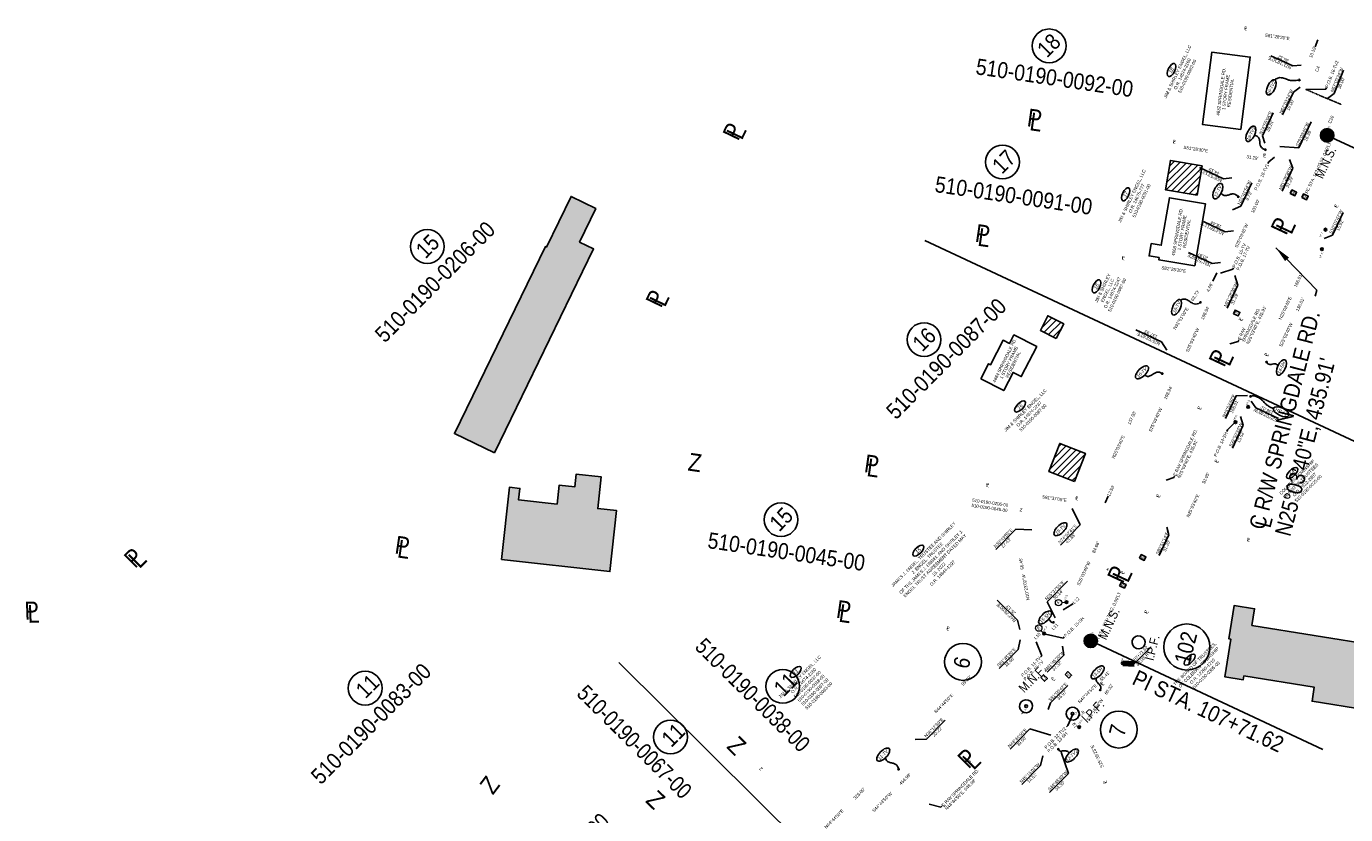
# Model space of a CAD drawing. Header units: feet. Extents: x 1337942 to 1371443, y 457715 to 485384.
# Tile 4 of 14: x 1369011 to 1370041, y 458820 to 459436. Entities that reach past the tile are written whole.
import ezdxf
from ezdxf.enums import TextEntityAlignment as Align

# ---------------------------------------------------------------- set-up
doc = ezdxf.new("R2010")
doc.units = ezdxf.units.FT
doc.header["$MEASUREMENT"] = 0
doc.linetypes.add('OhDOT_USTN2', pattern=[0.11, 0.069, -0.041])
doc.linetypes.add('OhDOT_USTN5', pattern=[0.11, 0.055, -0.055])
for name, color, linetype in [('BD_X_Building', 130, 'Continuous'), ('BD_X_Canopy', 2, 'OhDOT_USTN2'), ('BD_X_Hatch', 247, 'Continuous'), ('BD_X_Text', 134, 'Continuous'), ('DV_F_Lot_line', 94, 'OhDOT_USTN5'), ('RD_P_Text', 1, 'Continuous'), ('RW_P_Text', 7, 'Continuous'), ('RW_P_Text-Boundary', 20, 'Continuous'), ('RW_P_Text-Parcel', 140, 'Continuous'), ('RW_X_Text-CLplat', 30, 'Continuous'), ('RW_X_Text-PropMap', 10, 'Continuous'), ('SC_Scratch10', 7, 'Continuous'), ('TEXT', 7, 'Continuous')]:
    doc.layers.add(name, color=color, linetype=linetype)
doc.styles.add('Slanted', font='font31.shx', dxfattribs={"height": 0.1})
doc.styles.add('Slanted-Normal', font='font31.shx', dxfattribs={"height": 0.1})
doc.styles.get("Standard").update_dxf_attribs({"font": 'font31.shx'})
doc.styles.add('Style-font31', font='font31.shx')
doc.styles.add('Text - CenterTop 0.14 Italic', font='ariali.ttf', dxfattribs={"height": 0.14})
doc.dimstyles.new('COEC', dxfattribs={"dimscale": 13.9, "dimtxt": 0.18, "dimasz": 0.18, "dimexe": 0.18, "dimexo": 0.0625, "dimgap": 0.09, "dimtad": 1, "dimzin": 0, "dimdsep": 46, "dimtxsty": 'Standard', "dimcen": 0.09, "dimclrd": 256, "dimclre": 256, "dimclrt": 256, "dimaunit": 1, "dimadec": 4, "dimazin": 0, "dimtfac": 1, "dimtofl": 0, "dimtmove": 0, "dimatfit": 3, "dimfxl": 1, "dimtolj": 1, "dimtzin": 0, "dimlwd": -1, "dimlwe": -1, "dimarcsym": 0})

msp = doc.modelspace()

# ---------------------------------------------------------------- hatches: boundary and pattern name
at = {"layer": 'BD_X_Canopy'}
h = msp.add_hatch(color=255, dxfattribs=at)
h.dxf.hatch_style = 1
h.paths.add_polyline_path([(1369453.795, 459262.166), (1369442.757, 459267.535), (1369455.488, 459293.708), (1369436.104, 459303.137), (1369416.898, 459263.653), (1369416.112, 459264.035), (1369345.066, 459117.976), (1369376.274, 459102.796)])
h = msp.add_hatch(color=255, dxfattribs=at)
h.dxf.hatch_style = 1
h.paths.add_polyline_path([(1369471.724, 459057.799), (1369456.958, 459059.417), (1369459.669, 459084.149), (1369440.25, 459086.277), (1369439.171, 459076.428), (1369426.879, 459077.775), (1369425.248, 459062.892), (1369395.207, 459066.185), (1369396.191, 459075.162), (1369387.991, 459076.061), (1369381.795, 459019.518), (1369466.511, 459010.234)])
h = msp.add_hatch(color=255, dxfattribs=at)
h.dxf.hatch_style = 1
h.paths.add_polyline_path([(1370065.197, 458952.546), (1369968.054, 458968.144), (1369970.057, 458981.107), (1369954.025, 458983.682), (1369949.853, 458957.702), (1369951.461, 458957.444), (1369946.739, 458928.034), (1369961.164, 458925.718), (1369961.712, 458928.644), (1370016.741, 458919.808), (1370014.979, 458908.833), (1370057.093, 458902.071)])
at = {"layer": 'BD_X_Hatch'}
h = msp.add_hatch(dxfattribs=at)
h.set_pattern_fill('ANSI31', color=256, scale=30)
h.paths.add_polyline_path([(1369929.026, 459327.082), (1369904.29, 459331.299), (1369900.378, 459308.353), (1369925.114, 459304.135)])
h = msp.add_hatch(dxfattribs=at)
h.set_pattern_fill('ANSI31', color=256, scale=30)
h.paths.add_polyline_path([(1369821.029, 459203.604), (1369808.55, 459209.961), (1369802.728, 459198.533), (1369815.207, 459192.176)])
h = msp.add_hatch(dxfattribs=at)
h.set_pattern_fill('ANSI31', color=256, scale=30)
h.paths.add_polyline_path([(1369837.923, 459102.517), (1369817.899, 459110.243), (1369809.428, 459088.287), (1369829.453, 459080.561)])

# ---------------------------------------------------------------- linework, layer by layer
at = {"layer": 'BD_X_Building'}
for points in [[(1369959.363, 459355.458), (1369929.463, 459359.337), (1369936.807, 459415.958), (1369966.707, 459412.079)], [(1369925.114, 459304.135), (1369900.378, 459308.353), (1369904.29, 459331.299), (1369929.026, 459327.082)], [(1369829.453, 459080.561), (1369809.428, 459088.287), (1369817.899, 459110.243), (1369837.923, 459102.517)]]:
    msp.add_lwpolyline(points, close=True, dxfattribs=at)
at = {"layer": 'BD_X_Building', "flags": 128}
for points in [[(1369376.274, 459102.796), (1369345.066, 459117.976), (1369416.112, 459264.035), (1369416.898, 459263.653), (1369436.104, 459303.137), (1369455.488, 459293.708), (1369442.757, 459267.535), (1369453.795, 459262.166)], [(1369923.51, 459248.93), (1369895.255, 459253.748), (1369895.534, 459255.381), (1369887.71, 459256.715), (1369889.352, 459266.347), (1369897.176, 459265.013), (1369903.511, 459302.168), (1369931.766, 459297.351)], [(1369815.207, 459192.176), (1369802.728, 459198.533), (1369808.55, 459209.961), (1369821.029, 459203.604)], [(1369756.262, 459160.675), (1369762.327, 459172.538), (1369763.877, 459171.745), (1369773.678, 459190.914), (1369778.677, 459188.358), (1369782.08, 459195.013), (1369799.848, 459185.927), (1369787.854, 459162.47), (1369781.375, 459165.783), (1369774.1, 459151.554)], [(1369381.795, 459019.518), (1369387.991, 459076.061), (1369396.191, 459075.162), (1369395.207, 459066.185), (1369425.248, 459062.892), (1369426.879, 459077.775), (1369439.171, 459076.428), (1369440.25, 459086.277), (1369459.669, 459084.149), (1369456.958, 459059.417), (1369471.724, 459057.799), (1369466.511, 459010.234)], [(1370065.197, 458952.546), (1370057.093, 458902.071), (1370014.979, 458908.833), (1370016.741, 458919.808), (1369961.712, 458928.644), (1369961.164, 458925.718), (1369946.739, 458928.034), (1369951.461, 458957.444), (1369949.853, 458957.702), (1369954.025, 458983.682), (1369970.057, 458981.107), (1369968.054, 458968.144)]]:
    msp.add_lwpolyline(points, close=True, dxfattribs=at)
at = {"layer": 'DV_F_Lot_line'}
msp.add_line((1370037.547, 459375.084), (1370009.92, 459386.778), dxfattribs=at)
at = {"layer": 'RW_P_Text', "linetype": 'Continuous', "lineweight": -3}
msp.add_line((1369876.003, 458938.219), (1369889.166, 458951.499), dxfattribs=at)
at = {"layer": 'RW_P_Text-Boundary', "lineweight": 0}
for p, q in [((1369819.457, 458986.043), (1369823.169, 458986.295)), ((1369803.228, 458964.253), (1369805.609, 458961.796))]:
    msp.add_line(p, q, dxfattribs=at)
at = {"layer": 'RW_P_Text-Boundary'}
for points in [[(1369997.889, 459305.428), (1369999.189, 459308.21), (1370002.902, 459306.474), (1370001.602, 459303.692)], [(1370006.947, 459302.376), (1370008.248, 459305.157), (1370011.961, 459303.421), (1370010.66, 459300.639)], [(1369953.543, 459211.602), (1369954.844, 459214.384), (1369958.557, 459212.648), (1369957.257, 459209.866)], [(1369880.206, 459020.634), (1369881.507, 459023.415), (1369885.22, 459021.679), (1369883.919, 459018.897)], [(1369864.643, 458998.986), (1369865.944, 459001.767), (1369869.657, 459000.031), (1369868.356, 458997.249)], [(1369822.038, 458929.899), (1369824.199, 458932.08), (1369827.11, 458929.194), (1369824.949, 458927.014)], [(1369803.132, 458927.353), (1369805.293, 458929.534), (1369808.204, 458926.648), (1369806.043, 458924.468)]]:
    msp.add_lwpolyline(points, close=True, dxfattribs=at)
at = {"layer": 'RW_P_Text-Boundary', "lineweight": 0}
for centre in [(1369816.963, 458985.873), (1369801.489, 458966.048)]:
    msp.add_circle(centre, 2.5, dxfattribs=at)
at = {"layer": 'RW_P_Text-Parcel'}
for p, q in [((1370030.692, 459349.071), (1370026.779, 459350.901)), ((1370030.097, 459347.8), (1370030.692, 459349.071)), ((1369846.048, 458954.202), (1369842.136, 458956.032)), ((1369846.048, 458954.202), (1369846.643, 458955.474))]:
    msp.add_line(p, q, dxfattribs=at)
for points, const_width in [([(1370004.969, 459394.367, 1), (1370005.184, 459393.888, 1)], 0.525), ([(1370026.746, 459350.375, 1), (1370026.814, 459351.423, 1)], 1.05), ([(1369978.218, 459339.597, -1), (1369978.721, 459339.747, -1)], 0.525), ([(1369957.143, 459302.771, -1), (1369957.54, 459303.114, -1)], 0.525), ([(1370025.413, 459276.703, 1), (1370025.481, 459277.751, 1)], 1.05), ([(1370022.682, 459261.421, 1), (1370022.75, 459262.469, 1)], 1.05), ([(1369927.736, 459220.621, 1), (1369927.952, 459220.142, 1)], 0.525), ([(1369979.701, 459173.833, 1), (1369979.176, 459173.83, 1)], 0.525), ([(1369897.864, 459165.084, 1), (1369898.079, 459164.606, 1)], 0.525), ([(1369965.07, 459138.215, 1), (1369965.138, 459139.263, 1)], 1.05), ([(1369967.172, 459146.956, 1), (1369966.647, 459146.953, 1)], 0.525), ([(1369955.093, 459126.321, 1), (1369955.161, 459127.369, 1)], 1.05), ([(1369823.135, 458985.771, 1), (1369823.203, 458986.819, 1)], 1.05), ([(1369805.575, 458961.273, 1), (1369805.643, 458962.32, 1)], 1.05), ([(1369813.259, 458970.505, 1), (1369812.734, 458970.502, 1)], 0.525), ([(1369842.102, 458955.508, 1), (1369842.17, 458956.556, 1)], 1.05), ([(1369867.073, 458938.085, 1), (1369867.141, 458939.133, 1)], 1.05), ([(1369849.724, 458917.698, 1), (1369849.199, 458917.696, 1)], 0.525), ([(1369833.103, 458888.243, 1), (1369833.171, 458889.29, 1)], 1.05), ([(1369817.046, 458871.402, 1), (1369816.521, 458871.399, 1)], 0.525), ([(1369692.068, 458856.034, 1), (1369691.867, 458855.549, 1)], 0.525)]:
    msp.add_lwpolyline(points, format="xyb", close=True, dxfattribs=dict(at, const_width=const_width))
for centre, radius in [((1370005.076, 459394.127), 0.525), ((1370026.78, 459350.899), 1.05), ((1369978.47, 459339.672), 0.525), ((1369957.341, 459302.942), 0.525), ((1370025.447, 459277.227), 1.05), ((1370022.716, 459261.945), 1.05), ((1369927.844, 459220.381), 0.525), ((1369979.439, 459173.831), 0.525), ((1369897.972, 459164.845), 0.525), ((1369965.104, 459138.739), 1.05), ((1369966.91, 459146.955), 0.525), ((1369955.127, 459126.845), 1.05), ((1369823.169, 458986.295), 1.05), ((1369805.609, 458961.796), 1.05), ((1369812.996, 458970.504), 0.525), ((1369842.136, 458956.032), 1.05), ((1369867.107, 458938.609), 1.05), ((1369849.462, 458917.697), 0.525), ((1369791.58, 458905.028, 912.384), 1.05), ((1369827.919, 458899.162, 912.628), 1.05), ((1369833.137, 458888.767), 1.05), ((1369816.784, 458871.401), 0.525), ((1369691.968, 458855.791), 0.525)]:
    msp.add_circle(centre, radius, dxfattribs=at)
for centre, major_axis, ratio in [((1369905.195, 459401.935, -921.209), (2.4, 5.019), 0.45669962), ((1369983.113, 459388.378), (2.777, 5.939), 0.45669962), ((1369967.172, 459352.105), (2.777, 5.939), 0.45669962), ((1369941.394, 459307.318), (2.829, 5.915), 0.45670708), ((1369869.383, 459304.909), (2.356, 5.039), 0.45669962), ((1369846.61, 459232.981, -921.209), (2.4, 5.019), 0.45669962), ((1369909.167, 459216.606), (2.829, 5.915), 0.45670708), ((1369882.125, 459165.804), (4.623, 4.649), 0.45669962), ((1369991.031, 459169.616), (2.829, 5.915), 0.45670708), ((1369786.909, 459139.152, -921.209), (3.888, 3.979), 0.45669962), ((1369990.823, 459134.991), (-5.939, 2.777), 0.45670708), ((1369999.431, 459087.171), (3.923, 3.944), 0.45669962), ((1369818.42, 459043.273), (4.623, 4.649), 0.45669962), ((1369707.425, 459026.578, -921.209), (3.888, 3.979), 0.45669962), ((1369806.444, 458974.336), (4.623, 4.649), 0.45669962), ((1369919.369, 458941.414), (3.923, 3.944), 0.45669962), ((1369611.613, 458931.8), (3.923, 3.944), 0.45669962), ((1369847.561, 458931.417), (4.623, 4.649), 0.45669962), ((1369679.995, 458867.258), (4.623, 4.649), 0.45669962), ((1369827.371, 458866.513), (4.623, 4.649), 0.45669962)]:
    msp.add_ellipse(centre, major_axis=major_axis, ratio=ratio, dxfattribs=at)
for points, knots in [([(1370005.076, 459394.127), (1370004.557, 459394.078), (1370003.233, 459393.95), (1370001.926, 459393.726), (1369998.523, 459393.66), (1369996.051, 459394.151), (1369994.339, 459395.097), (1369989.62, 459396.427), (1369987.832, 459395.472), (1369986.973, 459395.012), (1369986.612, 459394.781), (1369986.251, 459394.549), (1369985.89, 459394.317)], [0, 0, 0, 0, 1.3481612, 3.43857428, 5.44753067, 7.90421717, 10.64695843, 12.99896701, 15.17777234, 15.17777234, 15.17777234, 15.38969354, 15.38969354, 15.38969354, 15.38969354]), ([(1369978.47, 459339.672), (1369978.049, 459339.829), (1369976.977, 459340.228), (1369975.402, 459341.252), (1369974.381, 459343.277), (1369974.141, 459345.682), (1369973.823, 459348.168), (1369972.397, 459350.413), (1369970.847, 459350.674), (1369970.102, 459350.8), (1369970.029, 459350.812), (1369969.957, 459350.824), (1369969.884, 459350.836)], [0, 0, 0, 0, 1.3481612, 3.43857428, 5.44753067, 7.90421717, 10.64695843, 12.99896701, 15.17777234, 15.17777234, 15.17777234, 15.38969354, 15.38969354, 15.38969354, 15.38969354]), ([(1369957.341, 459302.942), (1369957.028, 459303.263), (1369956.228, 459304.081), (1369954.653, 459305.105), (1369952.388, 459305.217), (1369950.092, 459304.461), (1369947.691, 459303.743), (1369945.185, 459304.118), (1369944.329, 459305.254), (1369943.974, 459305.78)], [0, 0, 0, 0, 1.3481612, 3.43857428, 5.44753067, 7.90421717, 10.64695843, 12.99896701, 14.83347182, 14.83347182, 14.83347182, 14.83347182]), ([(1369927.844, 459220.381), (1369927.39, 459220.137), (1369926.231, 459219.515), (1369924.15, 459218.932), (1369921.626, 459219.588), (1369919.366, 459221.206), (1369916.978, 459222.819), (1369914.237, 459223.248), (1369912.983, 459222.461), (1369912.511, 459222.105)], [0, 0, 0, 0, 1.3481612, 3.43857428, 5.44753067, 7.90421717, 10.64695843, 12.99896701, 14.50091647, 14.50091647, 14.50091647, 14.50091647]), ([(1369988.419, 459171.092), (1369988.363, 459171.155), (1369987.971, 459171.582), (1369987.12, 459172.262), (1369985.529, 459172.496), (1369983.858, 459172.12), (1369982.114, 459171.778), (1369980.285, 459172.235), (1369979.763, 459173.22), (1369979.512, 459173.693), (1369979.488, 459173.739), (1369979.463, 459173.785), (1369979.439, 459173.831)], [0.99255541, 0.99255541, 0.99255541, 0.99255541, 1.3481612, 3.43857428, 5.44753067, 7.90421717, 10.64695843, 12.99896701, 15.17777234, 15.17777234, 15.17777234, 15.38969354, 15.38969354, 15.38969354, 15.38969354]), ([(1369897.972, 459164.845), (1369897.579, 459165.061), (1369896.576, 459165.613), (1369894.772, 459166.137), (1369892.572, 459165.588), (1369890.593, 459164.2), (1369888.502, 459162.818), (1369885.968, 459162.447), (1369884.807, 459163.321), (1369884.296, 459163.74)], [0, 0, 0, 0, 1.3481612, 3.43857428, 5.44753067, 7.90421717, 10.64695843, 12.99896701, 14.90796448, 14.90796448, 14.90796448, 14.90796448]), ([(1369984.801, 459137.542), (1369983.939, 459137.794), (1369982.299, 459138.538), (1369979.553, 459140.25), (1369976.871, 459143.158), (1369974.118, 459145.628), (1369970.648, 459147.311), (1369968.385, 459147.544), (1369967.243, 459147.088), (1369967.132, 459147.043), (1369967.021, 459146.999), (1369966.91, 459146.955)], [1.16600311, 1.16600311, 1.16600311, 1.16600311, 3.43857428, 5.44753067, 7.90421717, 10.64695843, 12.99896701, 15.17777234, 15.17777234, 15.17777234, 15.38969354, 15.38969354, 15.38969354, 15.38969354]), ([(1369808.958, 458972.634), (1369809.114, 458972.624), (1369809.519, 458972.555), (1369810.134, 458972.143), (1369810.656, 458971.402), (1369811.218, 458970.649), (1369812.098, 458970.178), (1369812.652, 458970.379), (1369812.919, 458970.475), (1369812.944, 458970.485), (1369812.97, 458970.494), (1369812.996, 458970.504)], [2.19913472, 2.19913472, 2.19913472, 2.19913472, 3.43857428, 5.44753067, 7.90421717, 10.64695843, 12.99896701, 15.17777234, 15.17777234, 15.17777234, 15.38969354, 15.38969354, 15.38969354, 15.38969354]), ([(1369846.293, 458926.846), (1369846.197, 458926.337), (1369846.138, 458925.288), (1369846.903, 458923.777), (1369848.247, 458922.561), (1369849.605, 458921.262), (1369850.325, 458919.401), (1369849.793, 458918.35), (1369849.536, 458917.844), (1369849.512, 458917.795), (1369849.487, 458917.746), (1369849.462, 458917.697)], [1.37983822, 1.37983822, 1.37983822, 1.37983822, 3.43857428, 5.44753067, 7.90421717, 10.64695843, 12.99896701, 15.17777234, 15.17777234, 15.17777234, 15.38969354, 15.38969354, 15.38969354, 15.38969354]), ([(1369825.268, 458868.644), (1369824.335, 458869.527), (1369823.269, 458870.054), (1369822.089, 458870.278), (1369820.941, 458870.359), (1369819.414, 458869.857), (1369817.722, 458870.063), (1369817.143, 458870.888), (1369816.865, 458871.285), (1369816.838, 458871.323), (1369816.811, 458871.362), (1369816.784, 458871.401)], [0.5095292, 0.5095292, 0.5095292, 0.5095292, 3.43857428, 5.44753067, 7.90421717, 10.64695843, 12.99896701, 15.17777234, 15.17777234, 15.17777234, 15.38969354, 15.38969354, 15.38969354, 15.38969354]), ([(1369691.968, 458855.791), (1369691.856, 458856.226), (1369691.571, 458857.334), (1369690.718, 458859.008), (1369688.81, 458860.235), (1369686.444, 458860.726), (1369684.005, 458861.302), (1369682.042, 458862.86), (1369681.852, 458864.238), (1369681.806, 458864.843)], [0, 0, 0, 0, 1.3481612, 3.43857428, 5.44753067, 7.90421717, 10.64695843, 12.99896701, 14.75768715, 14.75768715, 14.75768715, 14.75768715])]:
    msp.add_open_spline(points, degree=3, knots=knots, dxfattribs=at)
at = {"layer": 'RW_X_Text-CLplat'}
for p, q in [((1370207.951, 459266.184), (1370026.779, 459350.901)), ((1370023.307, 458871.315), (1369842.136, 458956.032))]:
    msp.add_line(p, q, dxfattribs=at)
at = {"layer": 'RW_X_Text-CLplat', "const_width": 5.25}
for points in [[(1370026.123, 459348.359, 1), (1370027.436, 459353.442, 1)], [(1369841.479, 458953.49, 1), (1369842.792, 458958.574, 1)]]:
    msp.add_lwpolyline(points, format="xyb", close=True, dxfattribs=at)
at = {"layer": 'RW_X_Text-CLplat'}
for centre, radius in [((1370026.779, 459350.901), 5.25), ((1369917.155, 458951.256), 18), ((1369742.296, 458939.629), 14.4), ((1369842.136, 458956.032), 5.25), ((1369864.036, 458886.753), 14.4)]:
    msp.add_circle(centre, radius, dxfattribs=at)
for centre in [(1369879.407, 458954.854, 911.503), (1369791.58, 458905.028, 912.384), (1369827.919, 458899.162, 912.628)]:
    msp.add_arc(centre, 5.1, 342.053677, 341.053677, dxfattribs=at)
at = {"layer": 'RW_X_Text-PropMap'}
for centre in [(1369809.64, 459420.76), (1369773.185, 459330.076), (1369323.811, 459264.098), (1369711.906, 459191.336), (1369600.15, 459050.708, -921.209), (1369275.338, 458919.106), (1369601.494, 458920.493), (1369513.849, 458880.973)]:
    msp.add_circle(centre, 13.2, dxfattribs=at)
at = {"layer": 'SC_Scratch10', "color": 30}
for p, q in [((1369712.41, 459268.808), (1370165.338, 459057.015)), ((1369473.366, 458939.117), (1369828.476, 458587.127))]:
    msp.add_line(p, q, dxfattribs=at)
at = {"layer": 'TEXT'}
for centre in [(1370026.78, 459350.899), (1369842.136, 458956.032)]:
    msp.add_circle(centre, 0.002, dxfattribs=at)

# ---------------------------------------------------------------- texts
at = {"layer": 'BD_X_Text', "char_height": 2.5, "attachment_point": 1, "line_spacing_factor": 0.9, "style": 'Slanted'}
for s, insert, rotation in [('\\A1;\\pxqc;4632 SPRINGDALE RD.\\P1 STORY FRAME\\PRESIDENTIAL', (1369939.29, 459359.657), 82.608988), ('\\A1;\\pxqc;4668 SPRINGDALE RD.\\P1 STORY FRAME\\PRESIDENTIAL', (1369904.104, 459250.342), 80.324282), ('\\A1;\\pxqc;4684 SPRINGDALE RD.\\P1 STORY FRAME\\PRESIDENTIAL', (1369762.286, 459152.535), 63.872016)]:
    msp.add_mtext_dynamic_manual_height_columns(s, width=51.46918, gutter_width=0.7, heights=[31.601], dxfattribs=dict(at, insert=insert, rotation=rotation))
at = {"layer": 'RD_P_Text', "color": 6, "style": 'Text - CenterTop 0.14 Italic'}
msp.add_text('*', height=4, rotation=93.527701, dxfattribs=at).set_placement((1369858.133, 459011.852, 960.416), align=Align.CENTER)
at = {"layer": 'RW_P_Text', "linetype": 'Continuous', "lineweight": -3, "char_height": 2.5, "rotation": 45.252778, "style": 'Style-font31'}
for s, insert, attachment_point in [('107+71.62', (1369875.582, 458938.937), 7), ("30.00' {\\C5;RT}", (1369877.008, 458937.927), 1)]:
    msp.add_mtext(s, dxfattribs=dict(at, insert=insert, attachment_point=attachment_point))
at = {"layer": 'RW_P_Text-Boundary'}
for s, rotation, style, p in [('S81°28\'30"E', 351.475, 'Style-font31', (1369978.063, 459428.056)), ("10.19'", 68.68057, 'Style-font31', (1370014.885, 459411.12)), ('N21°19\'10"E', 154.957847, 'Style-font31', (1369999.033, 459404.538)), ("38.32'", 154.957847, 'Style-font31', (1369996.982, 459409.965)), ('C4', 68.762989, 'Style-font31', (1370019.572, 459400.253)), ('C20', 65.997821, 'Style-font31', (1370029.677, 459359.834)), ('S25°03\'40"W', 64.938889, 'Style-font31', (1370004.258, 459341.859)), ("16.39'", 64.938889, 'Style-font31', (1370010.743, 459345.897)), ('S81°28\'30"E', 351.475, 'Style-font31', (1369914.377, 459340.364)), ("31.29'", 351.475, 'Style-font31', (1369963.563, 459333.039)), ('N05°53\'13"E', 154.957847, 'Style-font31', (1369944.976, 459316.518)), ("44.15'", 154.957847, 'Style-font31', (1369942.926, 459321.945)), ('N51°41\'54"W', 64.938889, 'Style-font31', (1369958.847, 459296.357)), ("8.73'", 64.938889, 'Style-font31', (1369964.99, 459299.772)), ('8', 65.043579, 'Slanted-Normal', (1370001.035, 459304.516)), ('9', 65.043579, 'Slanted-Normal', (1370010.094, 459301.463)), ('S25°03\'40"W          100.00\'', 64.938889, 'Style-font31', (1369956.663, 459262.831)), ('N14°56\'11"E', 154.957847, 'Style-font31', (1369946.383, 459275.04)), ("28.44'", 154.957847, 'Style-font31', (1369944.333, 459280.466)), ('P.O.B. 16-TV', 64.938889, 'Style-font31', (1369954.889, 459247.237)), ('P.O.B. 17-TV', 64.938889, 'Style-font31', (1369958.024, 459245.195)), ('N31°51\'00"E', 154.957847, 'Style-font31', (1369936.049, 459250.319)), ("20.87'", 154.957847, 'Style-font31', (1369933.999, 459255.745)), ('S81°28\'30"E', 351.475, 'Style-font31', (1369897.147, 459246.364)), ("4.66'", 64.938889, 'Style-font31', (1369934.512, 459228.363)), ('N31°51\'00"E       63.73\'', 58.149914, 'Style-font31', (1369908.347, 459198.856)), ('S25°03\'40"W        198.94\'', 64.938889, 'Style-font31', (1369918.374, 459181.27)), ('7', 65.043579, 'Slanted-Normal', (1369956.69, 459210.69)), ('N25°03\'40"E', 154.957847, 'Style-font31', (1369896.594, 459188.995)), ("137.93'", 154.957847, 'Style-font31', (1369894.544, 459194.422)), ('S25°03\'40"W        198.94\'', 64.938889, 'Style-font31', (1369889.428, 459118.966)), ('N25°03\'40"E          137.93\'', 64.938889, 'Style-font31', (1369860.608, 459098.195)), ("12.53'", 64.938889, 'Style-font31', (1369856.949, 459068.595)), ('S81°37\'05"E', 351.618056, 'Style-font31', (1369803.986, 459067.364)), ('N74°52\'41"E', 45.868577, 'Style-font31', (1369818.11, 459031.645)), ('N38°49\'53"E', 45.868577, 'Style-font31', (1369767.757, 459028.394)), ("27.43'", 45.868577, 'Style-font31', (1369773.556, 459028.557)), ("43.35'", 45.868577, 'Style-font31', (1369823.909, 459031.808)), ('S25°03\'40"W        84.66\'', 64.938889, 'Style-font31', (1369833.368, 458998.996)), ('N10°23\'02"W    56.45\'', 100.383834, 'Style-font31', (1369794.401, 458988.015)), ('6', 65.043579, 'Slanted-Normal', (1369883.352, 459019.721)), ('N35°37\'55"E', 45.252778, 'Style-font31', (1369807.826, 458987.585)), ("30.14'", 45.252778, 'Style-font31', (1369814.05, 458988.045)), ('5', 65.043579, 'Slanted-Normal', (1369867.79, 458998.073)), ('N42°28\'00"E', 135.252778, 'Style-font31', (1369783.915, 458972.137)), ("25.13'", 135.252778, 'Style-font31', (1369783.818, 458977.929)), ('L12', 45.252778, 'Style-font31', (1369829.5, 458984.663)), ('L11', 45.252778, 'Style-font31', (1369813.017, 458964.243)), ('L10', 45.252778, 'Style-font31', (1369799.202, 458956.933)), ('S81°45\'20"E', 45.252778, 'Style-font31', (1369770.366, 458935.491)), ("18.66'", 45.252778, 'Style-font31', (1369776.158, 458935.588)), ('N44°44\'50"E           99.89\'', 45.252778, 'Style-font31', (1369721.263, 458899.407)), ('3', 45.357467, 'Slanted-Normal', (1369806, 458925.65)), ('4', 45.357467, 'Slanted-Normal', (1369824.693, 458927.98)), ('N36°12\'59"E', 45.252778, 'Style-font31', (1369713.556, 458880.385)), ("20.22'", 45.252778, 'Style-font31', (1369719.779, 458880.846)), ('N44°44\'50"E', 45.253797, 'Style-font31', (1369778.811, 458872.418)), ("39.50'", 45.253797, 'Style-font31', (1369785.543, 458873.464)), ('N45°15\'01"W', 45.252778, 'Style-font31', (1369788.062, 458844.721)), ('S44°44\'50"W          456.99\'', 45.252778, 'Style-font31', (1369672.86, 458822.007)), ("14.61'", 45.252778, 'Style-font31', (1369793.854, 458844.818)), ('N44°44\'50"E             326.00\'', 45.252778, 'Style-font31', (1369635.569, 458809.144)), ("34.30'", 45.252778, 'Style-font31', (1369815.551, 458838.659))]:
    msp.add_text(s, height=2.5, rotation=rotation, dxfattribs=dict(at, style=style)).set_placement(p)
at = {"layer": 'RW_P_Text-Boundary', "style": 'Style-font31', "width": 0.9}
for s, rotation, p in [('P.O.B. 18-TV2', 67.833438, (1370027.391, 459387.89)), ('N67°03\'24"W', 67.833438, (1370031.681, 459384.355)), ("30.00'", 67.833438, (1370037.148, 459386.974)), ('N67°03\'24"W', 64.938889, (1369991.531, 459367.561)), ("10.00'", 64.938889, (1369997.124, 459369.901)), ('N74°55\'04"E', 64.938889, (1369975.7, 459351.355)), ("39.24'", 64.938889, (1369981.275, 459353.49)), ('P.O.B. 18-TV1', 64.911012, (1369971.912, 459307.635)), ('N81°28\'30"W', 64.911012, (1369991.158, 459307.916)), ("31.29'", 64.911012, (1369996.543, 459309.793)), ('S10°07\'47"W', 64.938889, (1370030.473, 459273.777)), ("15.52'", 64.938889, (1370035.932, 459275.943)), ('N81°28\'30"W', 64.911012, (1369948.276, 459216.616)), ('N25°03\'40"E         166.01\'', 64.938889, (1369991.007, 459206.58)), ("31.29'", 64.911012, (1369953.661, 459218.494)), ('S25°03\'40"W           136.01\'', 64.938889, (1369991.352, 459185.395)), ('N25°03\'40"E', 64.911012, (1369947.001, 459130.291)), ("166.01'", 64.911012, (1369952.989, 459133.54)), ("136.01'", 154.911012, (1369985.146, 459135.128)), ('S25°03\'40"W', 154.911012, (1369988.396, 459129.141)), ('S39°59\'33"W', 64.911012, (1369952.319, 459107.256)), ("15.52'", 64.911012, (1369958.307, 459110.505)), ('P.O.B. 14-SH', 64.911012, (1369940.317, 459099.619)), ('N25°03\'40"E          92.95\'', 64.938889, (1369918.887, 459052.249)), ('S80°51\'14"E', 64.911012, (1369895.04, 459023.072)), ("31.20'", 64.911012, (1369900.591, 459025.516)), ('P.O.B. 15-SH ', 45.252778, (1369822.6, 458958.605)), ('N81°45\'20"W', 45.252778, (1369807.471, 458932.281)), ('P.O.B. 11-TV ', 45.252778, (1369789.008, 458927.677)), ('P.O.B. 15-TV ', 45.252778, (1369791.173, 458924.845)), ("37.32'", 45.252778, (1369813.263, 458932.378)), ('S81°00\'42"E', 45.253797, (1369810.538, 458908.525)), ('N44°44\'50"E     55.41\'', 45.257205, (1369833.6, 458907.127)), ("36.97'", 45.253797, (1369817.27, 458909.571)), ('S34°16\'34"W     60.32\'', 55.723807, (1369840.545, 458893.073)), ('L8', 45.257205, (1369834.903, 458897.377)), ('L9', 115.656389, (1369831.414, 458889.099)), ('P.O.B. 12-TV2 ', 45.252778, (1369807.347, 458871.383)), ('P.O.B. 13-SH ', 45.252778, (1369809.513, 458868.608)), ('S25°39\'23"E', 115.656389, (1369852.396, 458857.658)), ('S44°45\'49"W', 45.252778, (1369810.041, 458838.672))]:
    msp.add_text(s, height=2.5, rotation=rotation, dxfattribs=at).set_placement(p)
at = {"layer": 'RW_P_Text-Boundary', "lineweight": 0, "style": 'Text - CenterTop 0.14 Italic', "width": 0.95}
for s, p in [('F', (1369817.681, 458985.022)), ('E', (1369802.207, 458965.197))]:
    msp.add_text(s, height=2.5, rotation=45.174444, dxfattribs=at).set_placement(p, align=Align.CENTER)
at = {"layer": 'RW_P_Text-Parcel', "style": 'Style-font31'}
for s, rotation, p in [('P', 350.853889, (1369961.813, 459433.585)), ('L', 350.853889, (1369962.159, 459432.971)), ('P', 350.853889, (1369906.084, 459345.07)), ('L', 350.853889, (1369906.429, 459344.456)), ('P', 350.853889, (1369976.507, 459334.474)), ('L', 350.853889, (1369976.853, 459333.86)), ('P', 65.708173, (1370034.176, 459294.183)), ('L', 65.708173, (1370034.938, 459294.2)), ('P', 350.853889, (1369866.069, 459254.255)), ('L', 350.853889, (1369866.414, 459253.641)), ('P', 65.708173, (1369959.696, 459205.759)), ('L', 65.708173, (1369960.458, 459205.775)), ('P', 65.708173, (1369979.831, 459178.129)), ('L', 65.708173, (1369980.593, 459178.146)), ('P', 65.708173, (1369927.44, 459136.446)), ('L', 65.708173, (1369928.202, 459136.462)), ('P', 65.708173, (1369940.841, 459094.908)), ('L', 65.708173, (1369941.603, 459094.925)), ('P', 350.853889, (1369760.165, 459076.928)), ('L', 350.853889, (1369760.511, 459076.313)), ('P', 350.853889, (1369829.87, 459066.717)), ('L', 350.853889, (1369830.216, 459066.103)), ('P', 65.708173, (1369895.139, 459067.782)), ('L', 65.708173, (1369895.901, 459067.799)), ('Z', 351.618056, (1369786.36, 459057.303)), ('P', 350.853889, (1369963.972, 459034.178)), ('L', 350.853889, (1369964.317, 459033.564)), ('P', 65.708173, (1369867.273, 459007.99)), ('L', 65.708173, (1369868.036, 459008.007)), ('P', 65.708173, (1369885.874, 458977.13)), ('L', 65.708173, (1369886.636, 458977.146)), ('P', 350.853889, (1369729.244, 458964.863)), ('L', 350.853889, (1369729.59, 458964.249)), ('P', 45.252778, (1369812.476, 458924.76)), ('L', 45.252778, (1369813.22, 458924.513)), ('P', 45.252778, (1369850.835, 458921.129)), ('L', 45.252778, (1369851.579, 458920.883)), ('P', 45.252778, (1369747.703, 458859.819)), ('L', 45.252778, (1369748.447, 458859.572)), ('Z', 135.252778, (1369586.112, 458856.315)), ('P', 115.656389, (1369854.725, 458845.134)), ('L', 115.656389, (1369855.017, 458845.667))]:
    msp.add_text(s, height=2.5, rotation=rotation, dxfattribs=at).set_placement(p)
at = {"layer": 'RW_P_Text-Parcel', "style": 'Text - CenterTop 0.14 Italic'}
for s, height, rotation, p in [('18', 2.8, 64.438889, (1369906.178, 459401.101, -921.209)), ('18-TV2', 2.5, 64.939028, (1369984.137, 459387.629)), ('18-TV1', 2.5, 64.939028, (1369968.385, 459351.651)), ('17', 2.8, 64.438889, (1369870.536, 459304.194)), ('17-TV', 2.5, 64.939028, (1369942.569, 459306.644)), ('16', 2.8, 64.438889, (1369847.765, 459232.273, -921.209)), ('16-TV', 2.5, 64.439028, (1369910.377, 459216.142)), ('16-TV', 2.5, 45.665139, (1369882.895, 459164.806)), ('14-SH', 2.5, 64.938909, (1369992.036, 459168.88)), ('16', 2.8, 45.156667, (1369787.766, 459138.103, -921.209)), ('14-SH', 2.5, 154.938909, (1369991.558, 459135.996)), ('14', 2.8, 45.156667, (1370000.327, 459086.086)), ('15-TV', 2.5, 45.665139, (1369819.246, 459042.189)), ('15', 2.8, 45.156667, (1369708.282, 459025.529, -921.209)), ('15-SH', 2.5, 45.252798, (1369807.142, 458973.305)), ('13', 2.8, 45.156667, (1369920.265, 458940.329)), ('11', 2.8, 45.156687, (1369612.509, 458930.716)), ('13-SH', 2.5, 45.156687, (1369848.098, 458930.393)), ('11-TV', 2.5, 45.156687, (1369680.714, 458866.152)), ('12-TV2', 2.5, 45.156687, (1369828.077, 458865.518))]:
    msp.add_text(s, height=height, rotation=rotation, dxfattribs=at).set_placement(p, align=Align.CENTER)
at = {"layer": 'RW_P_Text-Parcel'}
for s, rotation, p in [('M.N.S.', 64.938889, (1370026.746, 459352.614)), ('I.P.S.', 64.938889, (1370021.753, 459271.358)), ('I.P.S.', 64.938889, (1370021.761, 459255.05)), ('I.P.S.', 64.938889, (1369964.62, 459140.059)), ('I.P.S.', 64.938889, (1369954.631, 459128.105)), ('I.P.S.', 64.938889, (1369822.384, 458987.688)), ('I.P.S.', 54.367918, (1369805.765, 458963.473)), ('M.N.S.', 64.938889, (1369842.102, 458957.747)), ('I.P.S.', 64.938889, (1369866.8, 458940.181)), ('M.N.F.', 45.252778, (1369788.336, 458898.364, 912.384)), ('I.P.F.', 45.252778, (1369830.173, 458898.137, 912.628)), ('I.P.S.', 55.723807, (1369833.468, 458890.542))]:
    msp.add_text(s, height=1.4, rotation=rotation, dxfattribs=at).set_placement(p)
at = {"layer": 'RW_P_Text-Parcel', "char_height": 2.5, "attachment_point": 2, "style": 'Style-font31'}
for s, width, insert, rotation in [('JIM & SHIRLEY ENGEL, LLC\\PO.R. 14674-2160\\P510-0190-0092-00', 54.92455, (1369908.765, 459401.188), 64.438909), ('JIM & SHIRLEY ENGEL, LLC\\PO.R. 14675-777\\P510-0190-0091-00', 54.92455, (1369873.061, 459304.023, 921.209), 64.438909), ('JIM & SHIRLEY\\PENGEL, LLC\\PO.R. 14674-2247\\P510-0190-0087-00', 54.92455, (1369850.287, 459232.095), 64.438909), ('JIM & SHIRLEY ENGEL, LLC\\PO.R. 14674-2247\\P510-0190-0087-00', 54.92455, (1369790.087, 459137.102), 45.156687), ('COLERAIN TOWNSHIP\\PBOARD OF TRUSTEES\\PO.R. 7912-2967\\P510-0192-0025-00', 54.92455, (1370002.273, 459084.815, 921.209), 45.156687), ('510-0190-0206-00\\P510-0190-0045-00', 70.16421, (1369763.761, 459065.235), 351.618056), ('JAMES J. ENGEL, TRUSTEE AND SHIRLEY J. ENGEL, TRUSTEE\\POF THE JAMES J. ENGEL AND SHIRLEY J. ENGEL TRUST AGREEMENT DATED MAY 18, 2022\\PO.R. 14844-1297', 70.16421, (1369710.603, 459024.528), 45.156687), ('THE BOARD OF TRUSTEES,\\POF COLERAIN TOWNSHIP\\PO.R. 12260-1210\\P510-0190-0305-00', 54.92455, (1369922.548, 458939.108, 921.209), 45.156687), ('JIM & SHIRLEY ENGEL, LLC\\PO.R. 14674-2160\\P510-0190-0037-00\\P510-0190-0038-00\\P510-0190-0067-00\\P510-0190-0083-00', 54.92455, (1369613.91, 458928.795, 921.209), 45.156687)]:
    msp.add_mtext_dynamic_manual_height_columns(s, width=width, gutter_width=50, heights=[55.93], dxfattribs=dict(at, insert=insert, rotation=rotation))
at = {"layer": 'RW_P_Text-Parcel', "char_height": 2.5, "attachment_point": 1, "line_spacing_factor": 0.9, "style": 'Style-font31'}
for s, insert, width, rotation in [("{\\W0.9;PC STA. 112+07.53, 0.00'LT}", (1370009.355, 459306.209), 48.89069, 64.938889), ('{\\W0.9;C R/W\\PSPRINGDALE RD.\\PN25%%D03\'40"E, 435.91\'}', (1369956.605, 459191.724), 43.36045, 64.938889), ('{\\W0.9;C R/W SPRINGDALE RD.\\PN25%%D03\'40"E, 435.91\'}', (1369906.312, 459085.484), 43.36045, 64.938889), ("{\\W0.9;PI STA. 107+71.62, 0.00'LT}", (1369845.678, 458956.119), 48.89069, 64.938889), ('{\\W0.9;C R/W SPRINGDALE RD.\\PN44%%D44\'50"E, 548.68\'}', (1369725.105, 458827.974), 43.36045, 45.252778)]:
    msp.add_mtext(s, dxfattribs=dict(at, insert=insert, width=width, rotation=rotation))
at = {"layer": 'RW_P_Text-Parcel', "char_height": 2.5, "width": 43.36045, "attachment_point": 1, "style": 'Style-font31'}
for insert, rotation in [((1369957.507, 459191.813), 64.938889), ((1369907.213, 459085.572), 64.938889), ((1369725.908, 458827.911), 45.252778)]:
    msp.add_mtext('{\\W0.9;L}', dxfattribs=dict(at, insert=insert, rotation=rotation))
at = {"layer": 'RW_X_Text-CLplat', "width": 0.9}
for s, rotation, p in [('M.N.S.', 64.939714, (1370023.257, 459316.452)), ('M.N.S.', 64.941826, (1369854.059, 458956.214)), ('I.P.F.', 75.519722, (1369891.018, 458940.08, 911.503)), ('M.N.F.', 45.257205, (1369790.104, 458915.02, 912.384)), ('I.P.F.', 45.257205, (1369839.099, 458891.48, 912.628))]:
    msp.add_text(s, height=7, rotation=rotation, dxfattribs=at).set_placement(p)
at = {"layer": 'RW_X_Text-CLplat', "style": 'Style-font31', "width": 0.9}
for s, rotation, p in [('L', 75.57743, (1369982.36, 459043.594)), ('PI STA. 107+71.62', 334.938889, (1369873.504, 458922.547))]:
    msp.add_text(s, height=12.5, rotation=rotation, dxfattribs=at).set_placement(p)
at = {"layer": 'RW_X_Text-CLplat', "width": 0.9}
for s, p in [('102', (1369922.331, 458949.151)), ('6', (1369747.472, 458937.523)), ('7', (1369869.211, 458884.648))]:
    msp.add_text(s, height=12.5, rotation=75.519722, dxfattribs=at).set_placement(p, align=Align.CENTER)
at = {"layer": 'RW_X_Text-CLplat', "insert": (1369965.594, 459045.242), "char_height": 12.5, "width": 239.24585, "attachment_point": 1, "rotation": 75.57743, "style": 'Style-font31'}
msp.add_mtext('{\\W0.9;C R/W SPRINGDALE RD.\\PN25°03\'40"E, 435.91\'}', dxfattribs=at)
at = {"layer": 'RW_X_Text-PropMap', "style": 'Style-font31'}
for s, height, rotation, width, p in [('18', 12.5, 45.156667, 0.9, (1369807.867, 459410.813)), ('510-0190-0092-00', 12.5, 351.618056, 0.9, (1369751.734, 459398.677)), ('P', 14, 351.755556, 0.9, (1369791.72, 459358.125)), ('L', 14, 351.755556, 0.9, (1369793.735, 459355.003)), ('P', 14, 64.270269, 0.9, (1369566.561, 459345.955)), ('L', 14, 64.270269, 0.9, (1369569.579, 459346.605)), ('17', 12.5, 45.156667, 0.9, (1369772.741, 459319.978)), ('510-0190-0091-00', 12.5, 351.618056, 0.9, (1369719.753, 459306.728)), ('510-0190-0206-00', 12.5, 45.156667, 0.9, (1369290.629, 459188.216)), ('P', 14, 64.938889, 0.9, (1369994.753, 459272.199)), ('15', 12.5, 45.156667, 0.9, (1369322.538, 459254.019)), ('P', 14, 351.755556, 0.9, (1369751.164, 459267.894)), ('L', 14, 351.755556, 0.9, (1369753.179, 459264.773)), ('L', 14, 64.938889, 0.9, (1369998.793, 459272.748)), ('P', 14, 64.270269, 0.9, (1369506.392, 459215.418)), ('L', 14, 64.270269, 0.9, (1369509.41, 459216.068)), ('510-0190-0087-00', 12.5, 45.156667, 0.9, (1369689.992, 459128.247)), ('16', 12.5, 45.156667, 0.9, (1369710.513, 459181.207)), ('P', 14, 64.938889, 0.9, (1369946.335, 459169.124)), ('L', 14, 64.938889, 0.9, (1369950.375, 459169.673)), ('Z', 14, 351.755556, 0.9, (1369526.861, 459089.189)), ('P', 14, 351.755556, 0.9, (1369664.474, 459087.995)), ('L', 14, 351.755556, 0.9, (1369666.489, 459084.873)), ('15', 12.5, 45.156667, 0.9, (1369598.777, 459040.758, -921.209)), ('P', 14, 351.755556, 0.9, (1369297.835, 459024.431)), ('L', 14, 351.755556, 0.9, (1369299.85, 459021.309)), ('510-0190-0045-00', 12.5, 351.618056, 0.9, (1369542.245, 459028.624, -921.209)), ('P', 14, 45.14885, 0.9, (1369095.578, 459012.06)), ('L', 14, 45.14885, 0.9, (1369098.982, 459011.9)), ('P', 14, 64.938889, 0.9, (1369867.073, 459000.116)), ('L', 14, 64.938889, 0.9, (1369871.113, 459000.665)), ('P', 14, 2.105556, 0.9, (1369009.443, 458972.518)), ('L', 14, 2.105556, 0.9, (1369011.821, 458970.078)), ('P', 14, 351.755556, 0.9, (1369642.634, 458974.229)), ('L', 14, 351.755556, 0.9, (1369644.648, 458971.108)), ('510-0190-0038-00', 12.5, 315.252778, 0.85, (1369532.154, 458950.489)), ('510-0190-0083-00', 12.5, 45.156667, 0.9, (1369240.671, 458843.144)), ('11', 12.5, 45.156667, 0.9, (1369275.617, 458910.396)), ('510-0190-0067-00', 12.5, 315.252778, 0.85, (1369439.779, 458913.942)), ('11', 12.5, 45.156667, 0.9, (1369602.142, 458911.74)), ('11', 12.5, 45.156667, 0.9, (1369514.44, 458872.297)), ('Z', 14, 315.252778, 0.9, (1369556.944, 458872.88)), ('P', 14, 45.252778, 0.9, (1369746.715, 458855.457)), ('L', 14, 45.252778, 0.9, (1369750.639, 458854.478)), ('Z', 14, 52.967484, 0.9, (1369375.061, 458835.183)), ('Z', 14, 315.252778, 0.9, (1369493.649, 458830.664)), ('510-0190-0038-00', 12.5, 45.156667, 0.85, (1369384.855, 458730.933))]:
    msp.add_text(s, height=height, rotation=rotation, dxfattribs=dict(at, width=width)).set_placement(p)

# ---------------------------------------------------------------- leaders
at = {"layer": 'RW_P_Text', "linetype": 'Continuous', "lineweight": -3}
msp.add_leader([(1369867.107, 458938.609), (1369876.003, 458938.219)], dimstyle='COEC', override={"dimscale": 1, "dimasz": 0, "dimclrd": 256, "dimldrblk": 'None', "dimlwd": 65535}, dxfattribs=at)
at = {"layer": 'RW_P_Text-Boundary'}
for points in [[(1370019.508, 459425.465), (1370017.399, 459420.059)], [(1370006.345, 459405.833), (1369999.859, 459405.08), (1369982.7, 459413.098)], [(1370027.056, 459379.594), (1370032.167, 459383.632), (1370039.639, 459401.908)], [(1370005.676, 459388.463), (1370000.367, 459384.689), (1369991.981, 459366.814)], [(1370010.354, 459386.779), (1370025.657, 459387), (1370026.15, 459388.205)], [(1369978.148, 459344.905), (1369976.148, 459350.554), (1369984.54, 459368.444)], [(1369989.672, 459342.286), (1370004.705, 459341.058), (1370014.24, 459361.408)], [(1369985.659, 459333.787), (1369981.089, 459330.266), (1369980.505, 459329.021)], [(1369952.289, 459317.813), (1369945.802, 459317.06), (1369926.997, 459325.848)], [(1369997.322, 459331.98), (1369999.89, 459325.139), (1369991.537, 459307.321)], [(1369952.698, 459292.831), (1369959.294, 459295.557), (1369967.859, 459313.836)], [(1369953.696, 459276.335), (1369947.209, 459275.582), (1369930.073, 459283.588)], [(1370024.323, 459270.25), (1370030.92, 459272.976), (1370039.247, 459290.748)], [(1369943.362, 459251.613), (1369936.875, 459250.86), (1369918.523, 459259.435)], [(1369940.53, 459243.486), (1369937.451, 459236.9)], [(1369943.512, 459243.289), (1369953.053, 459246.273), (1369953.65, 459247.547)], [(1369954.661, 459241.393), (1369957.009, 459233.839), (1369948.655, 459216.022)], [(1369901.64, 459183.096), (1369897.42, 459189.537), (1369877.323, 459198.927)], [(1369964.566, 459147.638), (1369955.733, 459147.514), (1369947.38, 459129.697)], [(1369967.429, 459143.248), (1369970.995, 459138.015), (1369988.881, 459129.621)], [(1369959.117, 459131.39), (1369961.26, 459124.511), (1369952.902, 459106.673)], [(1369954.191, 459126.1), (1369948.865, 459120.853), (1369948.27, 459119.584)], [(1369853.31, 459063.934), (1369855.675, 459068.991)], [(1369827.555, 459059.358), (1369833.798, 459046.609), (1369818.352, 459030.688)], [(1369796.19, 459042.82), (1369783.445, 459043.358), (1369767.999, 459027.436)], [(1369901.442, 459044.863), (1369903.157, 459038.789), (1369895.635, 459022.745)], [(1369814.389, 458974.046), (1369807.948, 458986.537), (1369823.907, 459002.637)], [(1369786.647, 458964.858), (1369784.861, 458972.349), (1369769.1, 458987.963)], [(1369820.662, 458980.294), (1369827.425, 458984.384), (1369828.349, 458985.316)], [(1369786.989, 458956.873), (1369785.27, 458949.367), (1369770.578, 458934.544)], [(1369799.413, 458955.2), (1369803.871, 458944.368), (1369802.852, 458943.34)], [(1369806.694, 458961.362), (1369820.51, 458958.298), (1369821.434, 458959.23)], [(1369820.14, 458951.97), (1369821.002, 458944.839), (1369807.94, 458931.661)], [(1369808.776, 458902.461), (1369810.756, 458907.698), (1369824.205, 458921.268)], [(1369704.876, 458878.977), (1369713.678, 458879.337), (1369728.37, 458894.16)], [(1369828.031, 458898.73), (1369824.087, 458889.874), (1369823.068, 458888.847)], [(1369830.437, 458894.697), (1369833.933, 458898.224)], [(1369811.022, 458882.324), (1369794.598, 458887.299), (1369779.028, 458871.591)], [(1369804.662, 458866.388), (1369802.966, 458858.597), (1369788.274, 458843.774)], [(1369819.015, 458869.165), (1369824.663, 458852.437), (1369809.971, 458837.615)]]:
    msp.add_leader(points, dimstyle='COEC', override={"dimscale": 13, "dimgap": 0.09, "dimtad": 0}, dxfattribs=at)
at = {"layer": 'RW_P_Text-Parcel'}
for points in [[(1369950.785, 459188), (1369957.207, 459189.919), (1369957.691, 459190.954)], [(1369900.96, 459081.603), (1369906.949, 459083.762), (1369907.433, 459084.797)], [(1369715.959, 458828.513), (1369724.977, 458826.201), (1369725.78, 458827.011)]]:
    msp.add_leader(points, dimstyle='COEC', override={"dimscale": 13, "dimgap": 0.09, "dimtad": 0}, dxfattribs=at)
at = {"layer": 'RW_X_Text-CLplat'}
msp.add_leader([(1369986.685, 459263.149), (1370018.621, 459230.024), (1370017.504, 459225.158)], dimstyle='COEC', override={"dimscale": 70, "dimgap": 0.09, "dimtad": 0}, dxfattribs=at)

doc.saveas('drawing.dxf')
